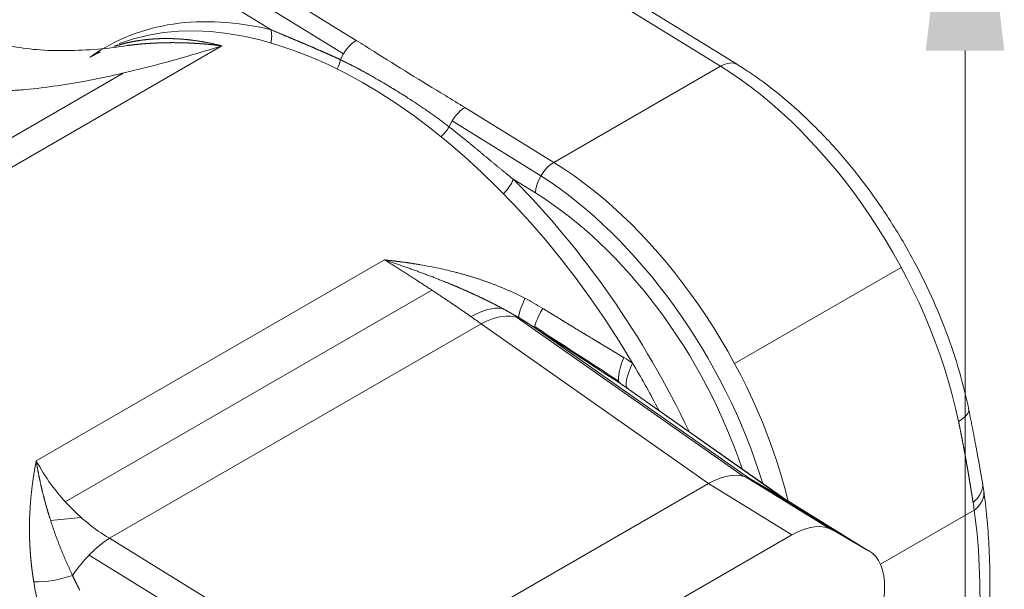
# Model space of a CAD drawing. Header units: millimetres. Extents: x 35469 to 44263, y -24881 to -16268.
# Tile 224 of 231: x 44190 to 44208, y -24523 to -24513. Entities that reach past the tile are written whole.
import ezdxf

# ---------------------------------------------------------------- set-up
doc = ezdxf.new("R2010")
doc.units = ezdxf.units.MM
doc.header["$LTSCALE"] = 0.3175
doc.layers.add('1轮廓实线层', color=7, linetype='Continuous', lineweight=18)
doc.layers.add('7标注层', color=4, linetype='Continuous', lineweight=13)

# ---------------------------------------------------------------- blocks, each defined once
blk = doc.blocks.new('MR20E-1840-Z')
at = {"layer": '1轮廓实线层'}
for p, q in [((15812.31, -10797.418), (15804.611, -10792.664)), ((15812.61, -10797.389), (15804.906, -10792.63)), ((15801.642, -10794.378), (15805.819, -10796.958)), ((15801.411, -10794.616), (15805.589, -10797.197)), ((15804.299, -10796.767), (15801.311, -10794.922)), ((15803.423, -10797.054), (15793.665, -10802.688)), ((15812.31, -10797.418), (15809.34, -10799.133)), ((15801.665, -10797.54), (15794.161, -10801.872)), ((15807.756, -10798.154), (15809.34, -10799.133)), ((15809.11, -10799.371), (15807.526, -10798.392)), ((15809.011, -10799.677), (15808.617, -10799.434)), ((15800.114, -10804.455), (15806.322, -10800.871)), ((15815.531, -10801.005), (15812.561, -10802.72)), ((15807.166, -10801.41), (15800.632, -10805.183)), ((15808.044, -10802.01), (15801.42, -10805.835)), ((15812.096, -10804.857), (15808.044, -10802.01)), ((15808.673, -10801.889), (15812.711, -10804.727)), ((15812.826, -10804.77), (15809.002, -10802.083)), ((15810.525, -10803.074), (15813.447, -10805.128)), ((15813.465, -10805.139), (15810.628, -10803.145)), ((15812.758, -10804.74), (15814.242, -10805.656)), ((15812.836, -10804.776), (15813.465, -10805.138)), ((15814.32, -10805.692), (15812.836, -10804.776)), ((15812.096, -10804.857), (15805.765, -10808.512)), ((15812.097, -10804.857), (15813.581, -10805.773)), ((15813.465, -10805.138), (15814.949, -10806.055)), ((15816.831, -10805.334), (15815.161, -10806.298)), ((15800.918, -10805.465), (15800.37, -10805.516)), ((15814.949, -10806.055), (15814.32, -10805.692)), ((15805.765, -10808.512), (15801.42, -10805.835)), ((15813.581, -10805.773), (15807.247, -10809.43)), ((15805.389, -10808.805), (15801.055, -10806.134)), ((15815.191, -10808.099), (15815.233, -10806.726))]:
    blk.add_line(p, q, dxfattribs=at)
for centre, major_axis, ratio, start_param, end_param in [((15805.965, -10805.69), (-4.875, 8.444), 0.57735, 4.73187, 6.18475), ((15806.23, -10805.537), (-4.882, 8.456), 0.57735, 5.781211, 6.336283), ((15803.981, -10796.951), (-0.105, -0.437), 0.715769, 1.623647, 2.168286), ((15805.808, -10797.319), (-0.236, -0.383), 0.556892, 3.943812, 5.002541), ((15805.264, -10797.286), (-0.146, -0.426), 0.591292, 1.341149, 1.73304), ((15812.295, -10797.899), (0.315, 0.51), 0.556892, 0.000351, 0.802219), ((15812.151, -10802.589), (3.225, -5.586), 0.57735, 1.050284, 2.32136), ((15807.745, -10798.515), (-0.236, -0.383), 0.556892, 3.943812, 5.002541), ((15807.201, -10798.482), (-0.31, -0.326), 0.503186, 1.457014, 1.971077), ((15809.329, -10799.493), (-0.236, -0.383), 0.556892, 3.943812, 5.514608), ((15809.181, -10804.304), (-3.225, 5.586), 0.57735, 4.243033, 5.462952), ((15808.863, -10804.488), (3.225, -5.586), 0.57735, 1.186738, 2.302066), ((15808.299, -10799.618), (0.319, 0.318), 0.342083, 4.822622, 5.621537), ((15806.23, -10805.537), (-4.882, 8.456), 0.57735, 4.571613, 5.144693), ((15808.863, -10804.488), (3, -5.196), 0.57735, 1.229092, 2.32136), ((15809.164, -10801.13), (0.439, 0.786), 0.12345, 2.210068, 3.011185), ((15807.753, -10803.037), (0.859, 1.23), 0.51391, 0.259708, 0.832505), ((15807.97, -10803.189), (0.862, 1.227), 0.555525, 0.155824, 0.834627), ((15809.499, -10801.333), (-0.494, -0.752), 0.107535, 5.344876, 6.242018), ((15811.019, -10802.771), (-9.229, 5.927), 0.045755, 1.37952, 1.543871), ((15811.021, -10802.325), (-0.488, -0.756), 0.272252, 5.271, 6.240649), ((15811.185, -10802.436), (0.526, 0.73), 0.259024, 2.134677, 3.122196), ((15816.143, -10803.644), (0.588, 0.122), 0.406064, 5.396238, 6.282731), ((15812.06, -10806.059), (0.788, 1.276), 0.556892, 0.016821, 0.80271), ((15816.387, -10804.946), (0.591, 0.105), 0.678207, 5.386461, 6.300279), ((15816.407, -10805.072), (0.594, 0.085), 0.69076, 5.404089, 6.295325), ((15813.544, -10806.976), (0.788, 1.276), 0.556892, 0.016821, 0.802219), ((15801.346, -10807.014), (0.787, 1.277), 0.515251, 0.802309, 1.481112), ((15814.173, -10807.338), (0.788, 1.276), 0.556892, 5.514608, 6.300006), ((15796.983, -10811.346), (3.225, -5.586), 0.57735, 0.750563, 2.32136), ((15800.41, -10806.185), (0.882, 0.179), 0.438138, 4.230141, 5.031257), ((15810.254, -10814.55), (4.217, 6.828), 0.556892, 0.000033, 3.141528)]:
    blk.add_ellipse(centre, major_axis=major_axis, ratio=ratio, start_param=start_param, end_param=end_param, dxfattribs=at)
for points, knots in [([(15801.501, -10797.066), (15801.502, -10797.065), (15801.507, -10797.064), (15801.516, -10797.061), (15801.529, -10797.057), (15801.541, -10797.053), (15801.553, -10797.049), (15801.566, -10797.045), (15801.578, -10797.042), (15801.591, -10797.038), (15801.604, -10797.034), (15801.617, -10797.03), (15801.63, -10797.027), (15801.644, -10797.023), (15801.657, -10797.02), (15801.67, -10797.016), (15801.684, -10797.013), (15801.698, -10797.009), (15801.712, -10797.006), (15801.726, -10797.003), (15801.74, -10796.999), (15801.754, -10796.996), (15801.769, -10796.993), (15801.783, -10796.99), (15801.798, -10796.987), (15801.813, -10796.984), (15801.828, -10796.981), (15801.843, -10796.978), (15801.858, -10796.975), (15801.874, -10796.972), (15801.889, -10796.969), (15801.905, -10796.967), (15801.921, -10796.964), (15801.937, -10796.961), (15801.953, -10796.959), (15801.969, -10796.957), (15801.986, -10796.954), (15802.002, -10796.952), (15802.019, -10796.95), (15802.035, -10796.948), (15802.052, -10796.946), (15802.069, -10796.944), (15802.084, -10796.942), (15802.096, -10796.941), (15802.105, -10796.94), (15802.115, -10796.939), (15802.124, -10796.938), (15802.134, -10796.937), (15802.144, -10796.936), (15802.154, -10796.936), (15802.164, -10796.935), (15802.175, -10796.934), (15802.185, -10796.933), (15802.196, -10796.932), (15802.207, -10796.932), (15802.218, -10796.931), (15802.229, -10796.93), (15802.24, -10796.929), (15802.251, -10796.929), (15802.263, -10796.928), (15802.275, -10796.928), (15802.287, -10796.927), (15802.299, -10796.927), (15802.311, -10796.926), (15802.323, -10796.926), (15802.335, -10796.925), (15802.348, -10796.925), (15802.361, -10796.925), (15802.374, -10796.925), (15802.387, -10796.924), (15802.4, -10796.924), (15802.413, -10796.924), (15802.427, -10796.924), (15802.44, -10796.924), (15802.454, -10796.924), (15802.468, -10796.924), (15802.482, -10796.924), (15802.497, -10796.925), (15802.511, -10796.925), (15802.526, -10796.925), (15802.541, -10796.926), (15802.555, -10796.926), (15802.571, -10796.927), (15802.586, -10796.927), (15802.601, -10796.928), (15802.617, -10796.929), (15802.633, -10796.93), (15802.648, -10796.931), (15802.665, -10796.932), (15802.681, -10796.933), (15802.697, -10796.934), (15802.714, -10796.935), (15802.73, -10796.937), (15802.747, -10796.938), (15802.764, -10796.94), (15802.782, -10796.941), (15802.799, -10796.943), (15802.817, -10796.945), (15802.834, -10796.947), (15802.852, -10796.949), (15802.87, -10796.951), (15802.888, -10796.953), (15802.907, -10796.955), (15802.925, -10796.958), (15802.944, -10796.96), (15802.963, -10796.963), (15802.982, -10796.966), (15803.001, -10796.969), (15803.021, -10796.972), (15803.041, -10796.975), (15803.06, -10796.978), (15803.08, -10796.981), (15803.1, -10796.985), (15803.121, -10796.989), (15803.141, -10796.992), (15803.162, -10796.996), (15803.183, -10797), (15803.204, -10797.004), (15803.225, -10797.009), (15803.246, -10797.013), (15803.268, -10797.018), (15803.289, -10797.023), (15803.311, -10797.028), (15803.333, -10797.033), (15803.356, -10797.038), (15803.378, -10797.043), (15803.401, -10797.049), (15803.416, -10797.053), (15803.423, -10797.054)], [0, 0, 0, 0, 0.002115, 0.009458, 0.016852, 0.024295, 0.031789, 0.039332, 0.046926, 0.054569, 0.062263, 0.070006, 0.0778, 0.085643, 0.093537, 0.10148, 0.109474, 0.117517, 0.125611, 0.133755, 0.141948, 0.150192, 0.158486, 0.16683, 0.175223, 0.183667, 0.192161, 0.200705, 0.209299, 0.217943, 0.226637, 0.235381, 0.244175, 0.253019, 0.261913, 0.270858, 0.279852, 0.288896, 0.297991, 0.307135, 0.31633, 0.325574, 0.334869, 0.339836, 0.344872, 0.349975, 0.355146, 0.360386, 0.365693, 0.371069, 0.376512, 0.382024, 0.387604, 0.393251, 0.398967, 0.404751, 0.410603, 0.416522, 0.42251, 0.428566, 0.43469, 0.440882, 0.447142, 0.45347, 0.459866, 0.466331, 0.472863, 0.479463, 0.486131, 0.492868, 0.499672, 0.506544, 0.513485, 0.520493, 0.52757, 0.534715, 0.541927, 0.549208, 0.556557, 0.563973, 0.571458, 0.579011, 0.586632, 0.594321, 0.602078, 0.609903, 0.617796, 0.625757, 0.633786, 0.641884, 0.650049, 0.658282, 0.666583, 0.674953, 0.68339, 0.691896, 0.700469, 0.709111, 0.717821, 0.726598, 0.735444, 0.744358, 0.75334, 0.762389, 0.771507, 0.780693, 0.789947, 0.799269, 0.808659, 0.818118, 0.827644, 0.837238, 0.8469, 0.856631, 0.866429, 0.876295, 0.88623, 0.896232, 0.906303, 0.916441, 0.926648, 0.936923, 0.947266, 0.957676, 0.968155, 0.978702, 0.989317, 1, 1, 1, 1]), ([(15804.299, -10796.767), (15804.305, -10796.77), (15804.316, -10796.774), (15804.333, -10796.782), (15804.35, -10796.789), (15804.366, -10796.796), (15804.383, -10796.803), (15804.4, -10796.81), (15804.417, -10796.817), (15804.433, -10796.824), (15804.45, -10796.831), (15804.466, -10796.838), (15804.483, -10796.845), (15804.499, -10796.852), (15804.516, -10796.859), (15804.532, -10796.866), (15804.548, -10796.873), (15804.564, -10796.88), (15804.581, -10796.886), (15804.597, -10796.893), (15804.613, -10796.9), (15804.629, -10796.907), (15804.645, -10796.913), (15804.661, -10796.92), (15804.677, -10796.927), (15804.692, -10796.933), (15804.708, -10796.94), (15804.724, -10796.947), (15804.739, -10796.953), (15804.755, -10796.96), (15804.771, -10796.966), (15804.786, -10796.973), (15804.801, -10796.979), (15804.817, -10796.986), (15804.832, -10796.992), (15804.847, -10796.998), (15804.862, -10797.005), (15804.877, -10797.011), (15804.893, -10797.018), (15804.908, -10797.024), (15804.922, -10797.03), (15804.937, -10797.037), (15804.952, -10797.043), (15804.967, -10797.049), (15804.981, -10797.055), (15804.996, -10797.062), (15805.011, -10797.068), (15805.025, -10797.074), (15805.039, -10797.08), (15805.054, -10797.086), (15805.068, -10797.092), (15805.082, -10797.099), (15805.096, -10797.105), (15805.111, -10797.111), (15805.125, -10797.117), (15805.139, -10797.123), (15805.152, -10797.129), (15805.166, -10797.135), (15805.18, -10797.141), (15805.194, -10797.147), (15805.207, -10797.153), (15805.221, -10797.159), (15805.234, -10797.165), (15805.248, -10797.171), (15805.261, -10797.177), (15805.274, -10797.182), (15805.287, -10797.188), (15805.301, -10797.194), (15805.314, -10797.2), (15805.327, -10797.206), (15805.34, -10797.212), (15805.352, -10797.217), (15805.365, -10797.223), (15805.378, -10797.229), (15805.39, -10797.235), (15805.403, -10797.24), (15805.415, -10797.246), (15805.428, -10797.252), (15805.44, -10797.258), (15805.452, -10797.263), (15805.465, -10797.269), (15805.477, -10797.274), (15805.489, -10797.28), (15805.501, -10797.286), (15805.513, -10797.291), (15805.524, -10797.297), (15805.532, -10797.301), (15805.536, -10797.302)], [0, 0, 0, 0, 0.014195, 0.028333, 0.042412, 0.056433, 0.070396, 0.084302, 0.098149, 0.111938, 0.125669, 0.139342, 0.152958, 0.166515, 0.180014, 0.193456, 0.206839, 0.220164, 0.233432, 0.246641, 0.259793, 0.272886, 0.285922, 0.2989, 0.311819, 0.324681, 0.337485, 0.350231, 0.362919, 0.37555, 0.388122, 0.400637, 0.413093, 0.425492, 0.437833, 0.450116, 0.462341, 0.474508, 0.486617, 0.498669, 0.510663, 0.522599, 0.534477, 0.546297, 0.55806, 0.569764, 0.581411, 0.593, 0.604532, 0.616005, 0.627421, 0.638779, 0.65008, 0.661322, 0.672507, 0.683634, 0.694704, 0.705715, 0.716669, 0.727566, 0.738405, 0.749186, 0.759909, 0.770575, 0.781183, 0.791733, 0.802226, 0.812661, 0.823039, 0.833359, 0.843621, 0.853826, 0.863974, 0.874064, 0.884096, 0.894071, 0.903988, 0.913848, 0.92365, 0.933395, 0.943082, 0.952712, 0.962284, 0.971799, 0.981257, 0.990657, 1, 1, 1, 1]), ([(15798.821, -10797.847), (15798.994, -10797.861), (15799.173, -10797.866), (15799.449, -10797.862), (15799.543, -10797.859), (15799.729, -10797.849), (15799.823, -10797.842), (15800.106, -10797.817), (15800.297, -10797.794), (15800.68, -10797.738), (15800.873, -10797.705), (15801.262, -10797.63), (15801.457, -10797.588), (15801.849, -10797.497), (15802.045, -10797.448), (15802.44, -10797.344), (15802.637, -10797.29), (15803.03, -10797.175), (15803.227, -10797.116), (15803.423, -10797.054)], [0, 0, 0, 0, 0.125, 0.125, 0.1875, 0.1875, 0.25, 0.25, 0.375, 0.375, 0.5, 0.5, 0.625, 0.625, 0.75, 0.75, 0.875, 0.875, 1, 1, 1, 1]), ([(15801.742, -10797.047), (15801.394, -10797.107), (15800.866, -10797.147), (15800.14, -10797.135), (15799.805, -10797.085), (15799.647, -10797.054)], [0, 0, 0, 0, 0.532814, 0.779829, 1, 1, 1, 1]), ([(15803.423, -10797.054), (15803.418, -10797.054), (15803.408, -10797.052), (15803.392, -10797.05), (15803.376, -10797.049), (15803.361, -10797.047), (15803.345, -10797.045), (15803.329, -10797.043), (15803.314, -10797.041), (15803.298, -10797.04), (15803.283, -10797.038), (15803.267, -10797.036), (15803.251, -10797.035), (15803.236, -10797.033), (15803.221, -10797.031), (15803.205, -10797.03), (15803.19, -10797.028), (15803.174, -10797.027), (15803.159, -10797.026), (15803.144, -10797.024), (15803.128, -10797.023), (15803.113, -10797.022), (15803.098, -10797.02), (15803.083, -10797.019), (15803.067, -10797.018), (15803.052, -10797.017), (15803.037, -10797.016), (15803.022, -10797.014), (15803.007, -10797.013), (15802.992, -10797.012), (15802.977, -10797.011), (15802.962, -10797.01), (15802.947, -10797.01), (15802.932, -10797.009), (15802.917, -10797.008), (15802.902, -10797.007), (15802.887, -10797.006), (15802.872, -10797.005), (15802.857, -10797.005), (15802.843, -10797.004), (15802.828, -10797.003), (15802.813, -10797.003), (15802.798, -10797.002), (15802.784, -10797.002), (15802.769, -10797.001), (15802.755, -10797.001), (15802.74, -10797), (15802.725, -10797), (15802.711, -10796.999), (15802.696, -10796.999), (15802.682, -10796.999), (15802.668, -10796.999), (15802.653, -10796.998), (15802.639, -10796.998), (15802.625, -10796.998), (15802.61, -10796.998), (15802.596, -10796.998), (15802.582, -10796.998), (15802.568, -10796.997), (15802.553, -10796.997), (15802.539, -10796.997), (15802.525, -10796.997), (15802.511, -10796.998), (15802.497, -10796.998), (15802.483, -10796.998), (15802.469, -10796.998), (15802.455, -10796.998), (15802.441, -10796.998), (15802.427, -10796.999), (15802.414, -10796.999), (15802.4, -10796.999), (15802.386, -10796.999), (15802.372, -10797), (15802.359, -10797), (15802.345, -10797.001), (15802.331, -10797.001), (15802.318, -10797.001), (15802.304, -10797.002), (15802.291, -10797.002), (15802.277, -10797.003), (15802.264, -10797.004), (15802.25, -10797.004), (15802.237, -10797.005), (15802.224, -10797.005), (15802.21, -10797.006), (15802.197, -10797.007), (15802.184, -10797.008), (15802.171, -10797.008), (15802.158, -10797.009), (15802.144, -10797.01), (15802.131, -10797.011), (15802.118, -10797.012), (15802.105, -10797.012), (15802.092, -10797.013), (15802.079, -10797.014), (15802.066, -10797.015), (15802.054, -10797.016), (15802.041, -10797.017), (15802.028, -10797.018), (15802.015, -10797.019), (15802.003, -10797.02), (15801.99, -10797.021), (15801.977, -10797.022), (15801.965, -10797.023), (15801.952, -10797.025), (15801.94, -10797.026), (15801.927, -10797.027), (15801.915, -10797.028), (15801.902, -10797.029), (15801.89, -10797.031), (15801.878, -10797.032), (15801.865, -10797.033), (15801.853, -10797.035), (15801.841, -10797.036), (15801.829, -10797.037), (15801.817, -10797.039), (15801.804, -10797.04), (15801.792, -10797.041), (15801.78, -10797.043), (15801.768, -10797.044), (15801.75, -10797.046), (15801.735, -10797.048), (15801.724, -10797.05)], [0, 0, 0, 0, 0.008913, 0.017819, 0.026718, 0.03561, 0.044494, 0.053371, 0.06224, 0.071101, 0.079955, 0.0888, 0.097637, 0.106465, 0.115286, 0.124097, 0.1329, 0.141694, 0.15048, 0.159256, 0.168023, 0.17678, 0.185529, 0.194268, 0.202997, 0.211716, 0.220426, 0.229125, 0.237814, 0.246494, 0.255162, 0.263821, 0.272468, 0.281105, 0.289732, 0.298347, 0.306951, 0.315544, 0.324126, 0.332697, 0.341255, 0.349803, 0.358338, 0.366862, 0.375374, 0.383874, 0.392362, 0.400837, 0.409301, 0.417751, 0.42619, 0.434616, 0.443029, 0.451429, 0.459816, 0.468191, 0.476552, 0.484901, 0.493236, 0.501557, 0.509866, 0.51816, 0.526441, 0.534709, 0.542962, 0.551202, 0.559427, 0.567639, 0.575836, 0.58402, 0.592188, 0.600343, 0.608483, 0.616608, 0.624718, 0.632814, 0.640895, 0.648961, 0.657011, 0.665047, 0.673067, 0.681072, 0.689061, 0.697034, 0.70499, 0.71293, 0.720854, 0.728761, 0.736652, 0.744526, 0.752383, 0.760223, 0.768047, 0.775854, 0.783643, 0.791415, 0.799171, 0.806908, 0.814629, 0.822332, 0.830017, 0.837685, 0.845335, 0.852968, 0.860582, 0.868179, 0.875757, 0.883318, 0.89086, 0.898384, 0.90589, 0.913377, 0.920846, 0.928296, 0.935728, 0.943141, 0.950535, 0.95791, 0.965267, 0.972604, 0.979922, 1, 1, 1, 1]), ([(15805.819, -10796.958), (15805.925, -10797.024), (15806.03, -10797.09), (15806.554, -10797.421), (15806.977, -10797.683), (15807.523, -10798.012), (15807.64, -10798.083), (15807.756, -10798.154)], [0, 0, 0, 0, 0.164218, 0.164218, 0.821156, 0.821156, 1, 1, 1, 1]), ([(15801.072, -10797.256), (15801.074, -10797.255), (15801.077, -10797.253), (15801.083, -10797.25), (15801.09, -10797.246), (15801.097, -10797.242), (15801.104, -10797.238), (15801.111, -10797.234), (15801.119, -10797.23), (15801.126, -10797.226), (15801.134, -10797.222), (15801.142, -10797.218), (15801.149, -10797.214), (15801.157, -10797.21), (15801.165, -10797.205), (15801.174, -10797.201), (15801.182, -10797.197), (15801.19, -10797.193), (15801.199, -10797.189), (15801.207, -10797.185), (15801.216, -10797.18), (15801.225, -10797.176), (15801.233, -10797.172), (15801.242, -10797.168), (15801.248, -10797.165), (15801.251, -10797.164), (15801.251, -10797.164)], [0, 0, 0, 0, 0.021476, 0.061777, 0.102476, 0.143573, 0.185067, 0.226958, 0.269247, 0.311934, 0.355018, 0.398501, 0.442381, 0.486659, 0.531335, 0.576408, 0.62188, 0.66775, 0.714018, 0.760684, 0.807749, 0.855212, 0.903072, 0.951332, 0.999989, 1, 1, 1, 1]), ([(15805.536, -10797.302), (15805.541, -10797.305), (15805.551, -10797.31), (15805.566, -10797.317), (15805.581, -10797.324), (15805.596, -10797.331), (15805.612, -10797.339), (15805.627, -10797.347), (15805.643, -10797.355), (15805.659, -10797.362), (15805.675, -10797.371), (15805.692, -10797.379), (15805.708, -10797.387), (15805.725, -10797.396), (15805.742, -10797.404), (15805.759, -10797.413), (15805.776, -10797.422), (15805.794, -10797.431), (15805.811, -10797.44), (15805.829, -10797.449), (15805.847, -10797.459), (15805.865, -10797.468), (15805.883, -10797.478), (15805.901, -10797.488), (15805.92, -10797.498), (15805.939, -10797.508), (15805.958, -10797.518), (15805.977, -10797.529), (15805.996, -10797.539), (15806.016, -10797.55), (15806.075, -10797.583), (15806.171, -10797.638), (15806.299, -10797.712), (15806.415, -10797.782), (15806.523, -10797.848), (15806.63, -10797.914), (15806.744, -10797.987), (15806.87, -10798.069), (15806.971, -10798.137), (15807.043, -10798.186), (15807.082, -10798.213), (15807.12, -10798.239), (15807.156, -10798.265), (15807.192, -10798.29), (15807.227, -10798.315), (15807.261, -10798.34), (15807.294, -10798.364), (15807.326, -10798.387), (15807.357, -10798.411), (15807.387, -10798.433), (15807.417, -10798.455), (15807.445, -10798.477), (15807.463, -10798.491), (15807.473, -10798.498)], [0, 0, 0, 0, 0.007307, 0.014707, 0.0222, 0.029788, 0.037469, 0.045244, 0.053113, 0.061077, 0.069135, 0.077287, 0.085534, 0.093875, 0.102311, 0.110841, 0.119467, 0.128188, 0.137003, 0.145914, 0.154919, 0.16402, 0.173216, 0.182508, 0.191894, 0.201376, 0.210953, 0.220626, 0.230394, 0.240257, 0.250215, 0.321537, 0.387032, 0.446608, 0.500199, 0.553105, 0.612416, 0.678065, 0.749955, 0.770776, 0.791139, 0.811046, 0.830496, 0.849489, 0.868026, 0.886108, 0.903734, 0.920907, 0.937627, 0.953895, 0.969713, 0.98508, 1, 1, 1, 1]), ([(15816.731, -10803.522), (15816.704, -10803.395), (15816.619, -10803.027), (15816.435, -10802.412), (15816.153, -10801.686), (15815.812, -10800.974), (15815.418, -10800.286), (15814.976, -10799.632), (15814.492, -10799.021), (15813.973, -10798.462), (15813.425, -10797.963), (15812.966, -10797.617), (15812.692, -10797.439), (15812.61, -10797.389)], [0, 0, 0, 0, 0.053371, 0.153891, 0.25424, 0.354455, 0.454614, 0.554804, 0.655087, 0.755555, 0.856296, 0.95739, 1, 1, 1, 1]), ([(15807.473, -10798.498), (15807.477, -10798.502), (15807.486, -10798.509), (15807.5, -10798.52), (15807.514, -10798.531), (15807.528, -10798.542), (15807.542, -10798.553), (15807.556, -10798.564), (15807.571, -10798.575), (15807.585, -10798.587), (15807.6, -10798.598), (15807.614, -10798.61), (15807.629, -10798.622), (15807.644, -10798.634), (15807.659, -10798.646), (15807.674, -10798.658), (15807.689, -10798.67), (15807.704, -10798.682), (15807.719, -10798.695), (15807.735, -10798.707), (15807.75, -10798.72), (15807.766, -10798.733), (15807.782, -10798.745), (15807.798, -10798.758), (15807.814, -10798.772), (15807.83, -10798.785), (15807.846, -10798.798), (15807.862, -10798.812), (15807.879, -10798.825), (15807.895, -10798.839), (15807.912, -10798.852), (15807.929, -10798.866), (15807.946, -10798.88), (15807.963, -10798.894), (15807.98, -10798.909), (15807.997, -10798.923), (15808.015, -10798.937), (15808.032, -10798.952), (15808.05, -10798.966), (15808.068, -10798.981), (15808.085, -10798.996), (15808.103, -10799.011), (15808.121, -10799.026), (15808.14, -10799.041), (15808.158, -10799.056), (15808.177, -10799.072), (15808.195, -10799.087), (15808.214, -10799.103), (15808.233, -10799.118), (15808.252, -10799.134), (15808.271, -10799.15), (15808.29, -10799.166), (15808.31, -10799.182), (15808.329, -10799.198), (15808.349, -10799.215), (15808.369, -10799.231), (15808.389, -10799.247), (15808.409, -10799.264), (15808.429, -10799.28), (15808.449, -10799.297), (15808.47, -10799.314), (15808.49, -10799.331), (15808.511, -10799.348), (15808.532, -10799.365), (15808.553, -10799.382), (15808.574, -10799.4), (15808.596, -10799.417), (15808.61, -10799.428), (15808.617, -10799.434)], [0, 0, 0, 0, 0.012043, 0.024181, 0.036415, 0.048744, 0.061168, 0.073687, 0.086301, 0.099011, 0.111817, 0.124717, 0.137713, 0.150805, 0.163992, 0.177275, 0.190653, 0.204126, 0.217696, 0.23136, 0.245121, 0.258977, 0.272928, 0.286975, 0.301118, 0.315357, 0.329691, 0.344122, 0.358647, 0.373269, 0.387986, 0.4028, 0.417709, 0.432714, 0.447814, 0.463011, 0.478303, 0.493692, 0.509176, 0.524756, 0.540433, 0.556205, 0.572073, 0.588037, 0.604097, 0.620253, 0.636505, 0.652853, 0.669297, 0.685838, 0.702474, 0.719206, 0.736035, 0.752959, 0.76998, 0.787097, 0.80431, 0.821619, 0.839024, 0.856526, 0.874123, 0.891817, 0.909607, 0.927493, 0.945475, 0.963554, 0.981729, 1, 1, 1, 1]), ([(15808.421, -10801.735), (15808.416, -10801.732), (15808.407, -10801.727), (15808.393, -10801.72), (15808.378, -10801.712), (15808.364, -10801.704), (15808.349, -10801.697), (15808.335, -10801.689), (15808.32, -10801.682), (15808.306, -10801.674), (15808.291, -10801.667), (15808.276, -10801.659), (15808.261, -10801.652), (15808.247, -10801.644), (15808.232, -10801.637), (15808.217, -10801.629), (15808.202, -10801.622), (15808.187, -10801.614), (15808.172, -10801.607), (15808.157, -10801.599), (15808.142, -10801.592), (15808.127, -10801.585), (15808.112, -10801.577), (15808.097, -10801.57), (15808.082, -10801.562), (15808.067, -10801.555), (15808.051, -10801.548), (15808.036, -10801.541), (15808.021, -10801.533), (15808.005, -10801.526), (15807.99, -10801.519), (15807.974, -10801.511), (15807.959, -10801.504), (15807.943, -10801.497), (15807.928, -10801.49), (15807.912, -10801.483), (15807.896, -10801.475), (15807.881, -10801.468), (15807.865, -10801.461), (15807.849, -10801.454), (15807.833, -10801.447), (15807.818, -10801.44), (15807.802, -10801.433), (15807.786, -10801.426), (15807.77, -10801.418), (15807.754, -10801.411), (15807.738, -10801.404), (15807.722, -10801.397), (15807.705, -10801.39), (15807.689, -10801.383), (15807.673, -10801.376), (15807.657, -10801.369), (15807.64, -10801.362), (15807.624, -10801.355), (15807.608, -10801.348), (15807.591, -10801.341), (15807.575, -10801.334), (15807.558, -10801.327), (15807.542, -10801.321), (15807.525, -10801.314), (15807.509, -10801.307), (15807.492, -10801.3), (15807.475, -10801.293), (15807.458, -10801.286), (15807.442, -10801.279), (15807.425, -10801.272), (15807.408, -10801.266), (15807.385, -10801.256), (15807.356, -10801.245), (15807.321, -10801.231), (15807.286, -10801.217), (15807.251, -10801.203), (15807.215, -10801.189), (15807.18, -10801.175), (15807.144, -10801.162), (15807.108, -10801.148), (15807.072, -10801.134), (15807.036, -10801.121), (15807, -10801.107), (15806.963, -10801.094), (15806.927, -10801.081), (15806.89, -10801.067), (15806.853, -10801.054), (15806.816, -10801.04), (15806.779, -10801.027), (15806.742, -10801.014), (15806.704, -10801.001), (15806.667, -10800.988), (15806.629, -10800.975), (15806.591, -10800.961), (15806.553, -10800.948), (15806.515, -10800.935), (15806.477, -10800.922), (15806.438, -10800.909), (15806.399, -10800.897), (15806.361, -10800.884), (15806.335, -10800.875), (15806.322, -10800.871)], [0, 0, 0, 0, 0.00716, 0.014333, 0.021517, 0.028714, 0.035923, 0.043144, 0.050377, 0.057623, 0.06488, 0.07215, 0.079432, 0.086726, 0.094033, 0.101351, 0.108682, 0.116025, 0.12338, 0.130748, 0.138128, 0.14552, 0.152925, 0.160342, 0.167772, 0.175214, 0.182668, 0.190136, 0.197615, 0.205108, 0.212613, 0.220131, 0.227661, 0.235205, 0.242761, 0.250331, 0.257913, 0.265508, 0.273117, 0.280738, 0.288373, 0.296021, 0.303682, 0.311356, 0.319044, 0.326746, 0.334461, 0.342189, 0.349931, 0.357687, 0.365456, 0.37324, 0.381037, 0.388848, 0.396673, 0.404512, 0.412365, 0.420232, 0.428114, 0.43601, 0.44392, 0.451844, 0.459783, 0.467737, 0.475705, 0.483687, 0.491685, 0.499697, 0.516214, 0.532778, 0.54939, 0.566049, 0.582758, 0.599515, 0.616322, 0.63318, 0.650088, 0.667047, 0.684059, 0.701123, 0.71824, 0.735411, 0.752636, 0.769917, 0.787254, 0.804647, 0.822098, 0.839607, 0.857176, 0.874805, 0.892495, 0.910248, 0.928065, 0.945948, 0.963896, 0.981913, 1, 1, 1, 1]), ([(15806.322, -10800.871), (15806.328, -10800.871), (15806.341, -10800.873), (15806.36, -10800.875), (15806.379, -10800.877), (15806.398, -10800.879), (15806.417, -10800.881), (15806.436, -10800.883), (15806.455, -10800.885), (15806.474, -10800.888), (15806.493, -10800.89), (15806.512, -10800.892), (15806.53, -10800.894), (15806.549, -10800.897), (15806.568, -10800.899), (15806.586, -10800.901), (15806.605, -10800.904), (15806.623, -10800.906), (15806.642, -10800.909), (15806.66, -10800.911), (15806.678, -10800.914), (15806.697, -10800.916), (15806.715, -10800.919), (15806.733, -10800.921), (15806.751, -10800.924), (15806.769, -10800.927), (15806.787, -10800.929), (15806.805, -10800.932), (15806.823, -10800.935), (15806.841, -10800.938), (15806.859, -10800.941), (15806.876, -10800.943), (15806.894, -10800.946), (15806.912, -10800.949), (15806.929, -10800.952), (15806.947, -10800.955), (15807.013, -10800.966), (15807.128, -10800.987), (15807.289, -10801.02), (15807.446, -10801.056), (15807.56, -10801.084), (15807.63, -10801.102), (15807.659, -10801.11), (15807.688, -10801.118), (15807.717, -10801.126), (15807.746, -10801.134), (15807.774, -10801.142), (15807.803, -10801.15), (15807.831, -10801.159), (15807.859, -10801.167), (15807.887, -10801.176), (15807.915, -10801.185), (15807.943, -10801.193), (15807.971, -10801.202), (15807.999, -10801.211), (15808.026, -10801.22), (15808.054, -10801.23), (15808.081, -10801.239), (15808.108, -10801.248), (15808.135, -10801.258), (15808.162, -10801.268), (15808.189, -10801.277), (15808.216, -10801.287), (15808.243, -10801.297), (15808.269, -10801.307), (15808.296, -10801.317), (15808.322, -10801.328), (15808.348, -10801.338), (15808.374, -10801.349), (15808.4, -10801.359), (15808.426, -10801.37), (15808.452, -10801.381), (15808.478, -10801.392), (15808.503, -10801.403), (15808.529, -10801.414), (15808.554, -10801.425), (15808.579, -10801.436), (15808.604, -10801.448), (15808.629, -10801.459), (15808.654, -10801.471), (15808.679, -10801.483), (15808.703, -10801.495), (15808.728, -10801.507), (15808.752, -10801.519), (15808.777, -10801.531), (15808.801, -10801.543), (15808.817, -10801.551), (15808.825, -10801.556)], [0, 0, 0, 0, 0.007478, 0.014936, 0.022375, 0.029795, 0.037195, 0.044576, 0.051938, 0.059281, 0.066605, 0.073909, 0.081194, 0.08846, 0.095708, 0.102936, 0.110144, 0.117334, 0.124505, 0.131657, 0.13879, 0.145904, 0.152999, 0.160075, 0.167133, 0.174171, 0.181191, 0.188192, 0.195174, 0.202137, 0.209081, 0.216007, 0.222914, 0.229803, 0.236673, 0.243524, 0.250357, 0.31461, 0.37772, 0.43971, 0.500606, 0.512139, 0.52364, 0.535107, 0.546541, 0.557943, 0.569312, 0.580649, 0.591955, 0.603228, 0.61447, 0.62568, 0.63686, 0.648008, 0.659126, 0.670213, 0.68127, 0.692296, 0.703293, 0.71426, 0.725198, 0.736106, 0.746985, 0.757836, 0.768658, 0.779452, 0.790217, 0.800955, 0.811665, 0.822348, 0.833003, 0.843632, 0.854234, 0.864809, 0.875359, 0.885882, 0.89638, 0.906852, 0.917299, 0.927721, 0.938119, 0.948492, 0.958841, 0.969166, 0.979467, 0.989745, 1, 1, 1, 1]), ([(15808.717, -10801.902), (15808.712, -10801.9), (15808.703, -10801.894), (15808.689, -10801.886), (15808.676, -10801.878), (15808.662, -10801.87), (15808.648, -10801.862), (15808.634, -10801.854), (15808.62, -10801.846), (15808.606, -10801.838), (15808.592, -10801.83), (15808.578, -10801.822), (15808.564, -10801.814), (15808.55, -10801.806), (15808.536, -10801.798), (15808.522, -10801.79), (15808.507, -10801.782), (15808.493, -10801.774), (15808.479, -10801.766), (15808.464, -10801.758), (15808.45, -10801.751), (15808.436, -10801.743), (15808.426, -10801.738), (15808.421, -10801.735)], [0, 0, 0, 0, 0.046853, 0.093783, 0.140791, 0.187876, 0.235039, 0.282278, 0.329593, 0.376986, 0.424454, 0.471999, 0.519621, 0.567318, 0.615091, 0.66294, 0.710865, 0.758866, 0.806942, 0.855093, 0.90332, 0.951622, 1, 1, 1, 1]), ([(15809.141, -10801.735), (15809.147, -10801.739), (15809.158, -10801.745), (15809.174, -10801.755), (15809.191, -10801.766), (15809.207, -10801.776), (15809.224, -10801.786), (15809.24, -10801.796), (15809.257, -10801.806), (15809.273, -10801.816), (15809.29, -10801.826), (15809.307, -10801.837), (15809.323, -10801.847), (15809.34, -10801.857), (15809.356, -10801.867), (15809.373, -10801.877), (15809.39, -10801.888), (15809.406, -10801.898), (15809.423, -10801.908), (15809.44, -10801.918), (15809.456, -10801.928), (15809.473, -10801.939), (15809.49, -10801.949), (15809.506, -10801.959), (15809.523, -10801.969), (15809.54, -10801.98), (15809.557, -10801.99), (15809.574, -10802), (15809.59, -10802.01), (15809.607, -10802.021), (15809.624, -10802.031), (15809.641, -10802.041), (15809.658, -10802.051), (15809.675, -10802.062), (15809.692, -10802.072), (15809.708, -10802.082), (15809.725, -10802.093), (15809.742, -10802.103), (15809.759, -10802.113), (15809.776, -10802.124), (15809.793, -10802.134), (15809.81, -10802.144), (15809.827, -10802.155), (15809.844, -10802.165), (15809.861, -10802.175), (15809.878, -10802.186), (15809.895, -10802.196), (15809.912, -10802.206), (15809.93, -10802.217), (15809.947, -10802.227), (15809.964, -10802.237), (15809.981, -10802.248), (15809.998, -10802.258), (15810.015, -10802.268), (15810.032, -10802.279), (15810.049, -10802.289), (15810.067, -10802.299), (15810.084, -10802.31), (15810.101, -10802.32), (15810.118, -10802.331), (15810.136, -10802.341), (15810.153, -10802.351), (15810.17, -10802.362), (15810.187, -10802.372), (15810.205, -10802.383), (15810.222, -10802.393), (15810.239, -10802.403), (15810.257, -10802.414), (15810.274, -10802.424), (15810.291, -10802.435), (15810.309, -10802.445), (15810.326, -10802.456), (15810.343, -10802.466), (15810.361, -10802.476), (15810.378, -10802.487), (15810.396, -10802.497), (15810.413, -10802.508), (15810.43, -10802.518), (15810.448, -10802.529), (15810.465, -10802.539), (15810.483, -10802.55), (15810.5, -10802.56), (15810.518, -10802.571), (15810.535, -10802.581), (15810.553, -10802.592), (15810.57, -10802.602), (15810.582, -10802.609), (15810.588, -10802.613)], [0, 0, 0, 0, 0.011228, 0.022469, 0.033722, 0.044987, 0.056264, 0.067554, 0.078856, 0.09017, 0.101497, 0.112836, 0.124188, 0.135552, 0.146929, 0.158318, 0.169719, 0.181133, 0.19256, 0.203999, 0.215451, 0.226915, 0.238392, 0.249882, 0.261384, 0.272899, 0.284426, 0.295967, 0.30752, 0.319086, 0.330664, 0.342256, 0.35386, 0.365477, 0.377107, 0.388749, 0.400405, 0.412073, 0.423755, 0.435449, 0.447156, 0.458877, 0.47061, 0.482356, 0.494116, 0.505888, 0.517673, 0.529472, 0.541284, 0.553108, 0.564946, 0.576797, 0.588661, 0.600539, 0.612429, 0.624333, 0.63625, 0.64818, 0.660124, 0.672081, 0.684051, 0.696034, 0.708031, 0.720041, 0.732065, 0.744102, 0.756152, 0.768216, 0.780293, 0.792384, 0.804488, 0.816606, 0.828737, 0.840881, 0.85304, 0.865211, 0.877397, 0.889596, 0.901808, 0.914034, 0.926274, 0.938527, 0.950795, 0.963075, 0.97537, 0.987678, 1, 1, 1, 1]), ([(15809.002, -10802.083), (15808.997, -10802.08), (15808.988, -10802.074), (15808.975, -10802.065), (15808.962, -10802.056), (15808.948, -10802.047), (15808.935, -10802.039), (15808.922, -10802.03), (15808.909, -10802.022), (15808.897, -10802.014), (15808.884, -10802.006), (15808.871, -10801.997), (15808.859, -10801.99), (15808.846, -10801.982), (15808.834, -10801.974), (15808.822, -10801.966), (15808.81, -10801.959), (15808.798, -10801.951), (15808.786, -10801.944), (15808.774, -10801.937), (15808.762, -10801.93), (15808.751, -10801.923), (15808.739, -10801.916), (15808.728, -10801.909), (15808.72, -10801.904), (15808.717, -10801.902)], [0, 0, 0, 0, 0.048167, 0.095907, 0.143222, 0.190109, 0.236571, 0.282606, 0.328215, 0.373397, 0.418153, 0.462484, 0.506387, 0.549865, 0.592916, 0.635542, 0.677741, 0.719514, 0.760862, 0.801783, 0.842278, 0.882347, 0.921991, 0.961208, 1, 1, 1, 1]), ([(15810.744, -10802.711), (15810.818, -10802.837), (15810.891, -10802.963), (15811.036, -10803.223), (15811.108, -10803.357), (15811.191, -10803.515), (15811.2, -10803.534), (15811.21, -10803.552)], [0, 0, 0, 0, 0.469387, 0.469387, 0.938774, 0.938774, 1, 1, 1, 1]), ([(15816.812, -10805.194), (15816.811, -10805.191), (15816.81, -10805.184), (15816.808, -10805.174), (15816.807, -10805.163), (15816.805, -10805.153), (15816.803, -10805.143), (15816.802, -10805.132), (15816.8, -10805.122), (15816.798, -10805.111), (15816.797, -10805.101), (15816.795, -10805.09), (15816.793, -10805.08), (15816.792, -10805.069), (15816.79, -10805.058), (15816.788, -10805.048), (15816.786, -10805.037), (15816.785, -10805.026), (15816.783, -10805.015), (15816.781, -10805.005), (15816.779, -10804.994), (15816.778, -10804.983), (15816.776, -10804.972), (15816.774, -10804.961), (15816.772, -10804.95), (15816.771, -10804.939), (15816.769, -10804.928), (15816.767, -10804.917), (15816.765, -10804.906), (15816.763, -10804.895), (15816.761, -10804.884), (15816.76, -10804.872), (15816.758, -10804.861), (15816.756, -10804.85), (15816.754, -10804.839), (15816.752, -10804.827), (15816.75, -10804.816), (15816.748, -10804.805), (15816.746, -10804.793), (15816.744, -10804.782), (15816.743, -10804.77), (15816.741, -10804.759), (15816.739, -10804.747), (15816.737, -10804.736), (15816.735, -10804.724), (15816.733, -10804.712), (15816.731, -10804.701), (15816.729, -10804.689), (15816.727, -10804.677), (15816.725, -10804.666), (15816.723, -10804.654), (15816.721, -10804.642), (15816.719, -10804.63), (15816.717, -10804.618), (15816.715, -10804.606), (15816.712, -10804.594), (15816.71, -10804.582), (15816.708, -10804.57), (15816.706, -10804.558), (15816.704, -10804.546), (15816.702, -10804.534), (15816.7, -10804.522), (15816.698, -10804.51), (15816.695, -10804.498), (15816.693, -10804.485), (15816.691, -10804.473), (15816.689, -10804.461), (15816.687, -10804.449), (15816.685, -10804.436), (15816.682, -10804.424), (15816.68, -10804.411), (15816.678, -10804.399), (15816.676, -10804.386), (15816.673, -10804.374), (15816.671, -10804.361), (15816.669, -10804.349), (15816.666, -10804.336), (15816.664, -10804.324), (15816.662, -10804.311), (15816.659, -10804.298), (15816.657, -10804.285), (15816.655, -10804.273), (15816.652, -10804.26), (15816.65, -10804.247), (15816.648, -10804.234), (15816.645, -10804.221), (15816.643, -10804.209), (15816.64, -10804.196), (15816.638, -10804.183), (15816.635, -10804.17), (15816.633, -10804.157), (15816.63, -10804.144), (15816.628, -10804.13), (15816.625, -10804.117), (15816.623, -10804.104), (15816.62, -10804.091), (15816.618, -10804.078), (15816.615, -10804.065), (15816.613, -10804.051), (15816.61, -10804.038), (15816.607, -10804.025), (15816.605, -10804.011), (15816.602, -10803.998), (15816.6, -10803.985), (15816.597, -10803.971), (15816.594, -10803.958), (15816.592, -10803.944), (15816.589, -10803.931), (15816.586, -10803.917), (15816.584, -10803.903), (15816.581, -10803.89), (15816.578, -10803.876), (15816.575, -10803.863), (15816.572, -10803.849), (15816.57, -10803.835), (15816.567, -10803.821), (15816.564, -10803.808), (15816.561, -10803.794), (15816.558, -10803.78), (15816.556, -10803.766), (15816.554, -10803.757), (15816.553, -10803.752)], [0, 0, 0, 0, 0.007975, 0.015957, 0.023946, 0.031941, 0.039942, 0.04795, 0.055965, 0.063986, 0.072015, 0.080049, 0.088091, 0.096139, 0.104194, 0.112256, 0.120324, 0.1284, 0.136482, 0.144571, 0.152667, 0.160769, 0.168879, 0.176995, 0.185119, 0.193249, 0.201387, 0.209531, 0.217682, 0.225841, 0.234006, 0.242179, 0.250359, 0.258545, 0.266739, 0.27494, 0.283149, 0.291364, 0.299586, 0.307816, 0.316053, 0.324298, 0.332549, 0.340808, 0.349074, 0.357348, 0.365628, 0.373917, 0.382212, 0.390515, 0.398826, 0.407143, 0.415469, 0.423802, 0.432142, 0.440489, 0.448845, 0.457208, 0.465578, 0.473956, 0.482341, 0.490735, 0.499135, 0.507544, 0.51596, 0.524384, 0.532815, 0.541254, 0.549701, 0.558156, 0.566618, 0.575089, 0.583567, 0.592052, 0.600546, 0.609048, 0.617557, 0.626074, 0.634599, 0.643132, 0.651673, 0.660222, 0.668779, 0.677344, 0.685917, 0.694498, 0.703087, 0.711684, 0.720289, 0.728902, 0.737523, 0.746152, 0.75479, 0.763435, 0.772089, 0.780751, 0.789421, 0.798099, 0.806786, 0.815481, 0.824184, 0.832895, 0.841615, 0.850342, 0.859079, 0.867823, 0.876576, 0.885337, 0.894107, 0.902885, 0.911671, 0.920466, 0.929269, 0.938081, 0.946901, 0.955729, 0.964566, 0.973412, 0.982266, 0.991129, 1, 1, 1, 1]), ([(15800.07, -10806.61), (15800.07, -10806.606), (15800.068, -10806.598), (15800.067, -10806.587), (15800.065, -10806.575), (15800.063, -10806.564), (15800.061, -10806.552), (15800.059, -10806.541), (15800.058, -10806.529), (15800.056, -10806.518), (15800.054, -10806.506), (15800.053, -10806.495), (15800.051, -10806.483), (15800.049, -10806.471), (15800.048, -10806.46), (15800.046, -10806.448), (15800.045, -10806.437), (15800.043, -10806.425), (15800.042, -10806.414), (15800.04, -10806.402), (15800.039, -10806.39), (15800.037, -10806.379), (15800.036, -10806.367), (15800.034, -10806.356), (15800.033, -10806.344), (15800.032, -10806.332), (15800.03, -10806.321), (15800.029, -10806.309), (15800.028, -10806.297), (15800.027, -10806.286), (15800.025, -10806.274), (15800.024, -10806.263), (15800.023, -10806.251), (15800.022, -10806.239), (15800.021, -10806.228), (15800.02, -10806.216), (15800.019, -10806.204), (15800.017, -10806.193), (15800.016, -10806.181), (15800.015, -10806.169), (15800.014, -10806.158), (15800.013, -10806.146), (15800.012, -10806.134), (15800.012, -10806.123), (15800.011, -10806.111), (15800.01, -10806.099), (15800.009, -10806.087), (15800.008, -10806.076), (15800.007, -10806.064), (15800.006, -10806.052), (15800.006, -10806.041), (15800.005, -10806.029), (15800.004, -10806.017), (15800.004, -10806.005), (15800.003, -10805.994), (15800.002, -10805.982), (15800.002, -10805.97), (15800.001, -10805.958), (15800, -10805.947), (15800, -10805.935), (15799.999, -10805.923), (15799.999, -10805.911), (15799.998, -10805.9), (15799.998, -10805.888), (15799.997, -10805.876), (15799.997, -10805.864), (15799.997, -10805.853), (15799.996, -10805.841), (15799.996, -10805.829), (15799.996, -10805.817), (15799.995, -10805.805), (15799.995, -10805.794), (15799.995, -10805.782), (15799.995, -10805.77), (15799.994, -10805.758), (15799.994, -10805.746), (15799.994, -10805.734), (15799.994, -10805.723), (15799.994, -10805.711), (15799.994, -10805.699), (15799.994, -10805.687), (15799.994, -10805.675), (15799.994, -10805.663), (15799.994, -10805.651), (15799.994, -10805.64), (15799.994, -10805.628), (15799.994, -10805.616), (15799.994, -10805.604), (15799.994, -10805.592), (15799.994, -10805.58), (15799.995, -10805.568), (15799.995, -10805.556), (15799.995, -10805.545), (15799.995, -10805.533), (15799.995, -10805.521), (15799.996, -10805.509), (15799.996, -10805.497), (15799.997, -10805.479), (15799.997, -10805.457), (15799.998, -10805.428), (15800, -10805.399), (15800.001, -10805.371), (15800.003, -10805.342), (15800.004, -10805.313), (15800.006, -10805.285), (15800.008, -10805.256), (15800.01, -10805.227), (15800.012, -10805.198), (15800.014, -10805.169), (15800.017, -10805.14), (15800.02, -10805.111), (15800.022, -10805.081), (15800.025, -10805.052), (15800.028, -10805.023), (15800.032, -10804.993), (15800.035, -10804.964), (15800.038, -10804.935), (15800.042, -10804.905), (15800.046, -10804.875), (15800.05, -10804.846), (15800.054, -10804.816), (15800.058, -10804.786), (15800.062, -10804.756), (15800.067, -10804.726), (15800.071, -10804.697), (15800.076, -10804.666), (15800.081, -10804.636), (15800.086, -10804.606), (15800.091, -10804.576), (15800.097, -10804.546), (15800.102, -10804.516), (15800.108, -10804.485), (15800.112, -10804.465), (15800.114, -10804.455)], [0, 0, 0, 0, 0.004911, 0.009827, 0.014749, 0.019676, 0.024608, 0.029546, 0.034489, 0.039437, 0.044391, 0.049351, 0.054316, 0.059286, 0.064262, 0.069244, 0.074231, 0.079224, 0.084223, 0.089228, 0.094238, 0.099254, 0.104276, 0.109303, 0.114337, 0.119376, 0.124422, 0.129473, 0.13453, 0.139593, 0.144663, 0.149738, 0.15482, 0.159907, 0.165001, 0.170101, 0.175207, 0.180319, 0.185437, 0.190562, 0.195693, 0.200831, 0.205974, 0.211125, 0.216281, 0.221444, 0.226613, 0.231789, 0.236972, 0.242161, 0.247356, 0.252558, 0.257767, 0.262982, 0.268204, 0.273433, 0.278668, 0.28391, 0.289159, 0.294414, 0.299677, 0.304946, 0.310222, 0.315505, 0.320794, 0.326091, 0.331395, 0.336705, 0.342023, 0.347348, 0.352679, 0.358018, 0.363364, 0.368717, 0.374077, 0.379444, 0.384819, 0.3902, 0.395589, 0.400985, 0.406388, 0.411799, 0.417217, 0.422642, 0.428075, 0.433515, 0.438962, 0.444417, 0.449879, 0.455349, 0.460826, 0.466311, 0.471803, 0.477303, 0.48281, 0.488325, 0.493848, 0.499378, 0.512597, 0.525878, 0.53922, 0.552623, 0.566088, 0.579615, 0.593204, 0.606856, 0.620571, 0.634349, 0.64819, 0.662095, 0.676063, 0.690096, 0.704193, 0.718355, 0.732582, 0.746873, 0.76123, 0.775653, 0.790141, 0.804696, 0.819316, 0.834003, 0.848756, 0.863577, 0.878464, 0.893419, 0.908441, 0.92353, 0.938688, 0.953913, 0.969207, 0.984569, 1, 1, 1, 1]), ([(15801.42, -10805.835), (15801.148, -10805.67), (15800.902, -10805.47), (15800.465, -10805.007), (15800.275, -10804.746), (15800.114, -10804.455)], [0, 0, 0, 0, 0.503, 0.503, 1, 1, 1, 1]), ([(15800.114, -10804.455), (15800.115, -10804.461), (15800.116, -10804.472), (15800.119, -10804.488), (15800.122, -10804.505), (15800.125, -10804.521), (15800.128, -10804.538), (15800.131, -10804.554), (15800.134, -10804.571), (15800.137, -10804.587), (15800.14, -10804.604), (15800.143, -10804.62), (15800.146, -10804.636), (15800.149, -10804.652), (15800.152, -10804.669), (15800.155, -10804.685), (15800.158, -10804.701), (15800.162, -10804.717), (15800.165, -10804.733), (15800.168, -10804.749), (15800.172, -10804.765), (15800.175, -10804.781), (15800.178, -10804.797), (15800.182, -10804.812), (15800.185, -10804.828), (15800.189, -10804.844), (15800.192, -10804.86), (15800.196, -10804.875), (15800.199, -10804.891), (15800.203, -10804.907), (15800.206, -10804.922), (15800.21, -10804.938), (15800.214, -10804.953), (15800.217, -10804.969), (15800.221, -10804.984), (15800.225, -10804.999), (15800.228, -10805.015), (15800.232, -10805.03), (15800.236, -10805.045), (15800.24, -10805.061), (15800.244, -10805.076), (15800.248, -10805.091), (15800.251, -10805.106), (15800.255, -10805.121), (15800.259, -10805.136), (15800.263, -10805.152), (15800.267, -10805.167), (15800.271, -10805.182), (15800.275, -10805.197), (15800.28, -10805.211), (15800.284, -10805.226), (15800.288, -10805.241), (15800.292, -10805.256), (15800.296, -10805.271), (15800.3, -10805.286), (15800.305, -10805.3), (15800.309, -10805.315), (15800.313, -10805.33), (15800.318, -10805.344), (15800.322, -10805.359), (15800.326, -10805.374), (15800.331, -10805.388), (15800.335, -10805.403), (15800.339, -10805.417), (15800.344, -10805.432), (15800.348, -10805.446), (15800.353, -10805.461), (15800.359, -10805.479), (15800.366, -10805.502), (15800.375, -10805.529), (15800.383, -10805.556), (15800.392, -10805.582), (15800.401, -10805.609), (15800.41, -10805.635), (15800.419, -10805.662), (15800.428, -10805.688), (15800.437, -10805.714), (15800.447, -10805.74), (15800.456, -10805.767), (15800.465, -10805.793), (15800.475, -10805.819), (15800.484, -10805.844), (15800.494, -10805.87), (15800.504, -10805.896), (15800.514, -10805.922), (15800.524, -10805.947), (15800.534, -10805.973), (15800.544, -10805.999), (15800.554, -10806.024), (15800.564, -10806.049), (15800.574, -10806.075), (15800.585, -10806.1), (15800.595, -10806.125), (15800.606, -10806.15), (15800.616, -10806.175), (15800.627, -10806.2), (15800.638, -10806.225), (15800.649, -10806.25), (15800.66, -10806.275), (15800.671, -10806.3), (15800.682, -10806.324), (15800.693, -10806.349), (15800.704, -10806.374), (15800.715, -10806.398), (15800.726, -10806.423), (15800.738, -10806.447), (15800.749, -10806.471), (15800.757, -10806.487), (15800.761, -10806.496)], [0, 0, 0, 0, 0.008136, 0.016253, 0.02435, 0.032428, 0.040486, 0.048526, 0.056546, 0.064548, 0.072532, 0.080496, 0.088443, 0.096371, 0.10428, 0.112172, 0.120046, 0.127902, 0.13574, 0.143561, 0.151365, 0.159151, 0.166919, 0.174671, 0.182405, 0.190123, 0.197824, 0.205508, 0.213176, 0.220827, 0.228462, 0.23608, 0.243682, 0.251268, 0.258838, 0.266393, 0.273931, 0.281454, 0.288961, 0.296452, 0.303928, 0.311389, 0.318835, 0.326265, 0.33368, 0.34108, 0.348465, 0.355835, 0.363191, 0.370531, 0.377857, 0.385169, 0.392466, 0.399748, 0.407016, 0.41427, 0.42151, 0.428735, 0.435947, 0.443144, 0.450328, 0.457497, 0.464652, 0.471794, 0.478922, 0.486037, 0.493137, 0.500224, 0.513451, 0.526637, 0.539783, 0.55289, 0.565957, 0.578986, 0.591975, 0.604927, 0.61784, 0.630716, 0.643554, 0.656354, 0.669118, 0.681844, 0.694533, 0.707186, 0.719802, 0.732382, 0.744925, 0.757433, 0.769904, 0.782339, 0.794738, 0.807101, 0.819428, 0.831719, 0.843974, 0.856194, 0.868377, 0.880524, 0.892635, 0.904711, 0.91675, 0.928752, 0.940719, 0.952648, 0.964542, 0.976398, 0.988218, 1, 1, 1, 1]), ([(15816.766, -10810.1), (15816.868, -10809.557), (15817.018, -10808.55), (15817.117, -10807.169), (15817.112, -10805.994), (15817.045, -10805.299), (15817.001, -10804.982)], [0, 0, 0, 0, 0.295855, 0.559669, 0.793932, 1, 1, 1, 1]), ([(15816.64, -10810.034), (15816.783, -10809.222), (15816.876, -10808.437), (15816.956, -10806.861), (15816.937, -10806.073), (15816.831, -10805.334)], [0, 0, 0, 0, 0.478641, 0.478641, 1, 1, 1, 1]), ([(15801.673, -10813.979), (15801.677, -10813.863), (15801.677, -10813.523), (15801.631, -10812.94), (15801.506, -10812.227), (15801.313, -10811.501), (15801.056, -10810.773), (15800.738, -10810.055), (15800.365, -10809.356), (15799.942, -10808.686), (15799.475, -10808.056), (15798.972, -10807.473), (15798.437, -10806.949), (15797.9, -10806.505), (15797.54, -10806.259), (15797.368, -10806.153)], [0, 0, 0, 0, 0.042859, 0.123585, 0.204231, 0.284754, 0.36515, 0.445449, 0.525694, 0.605934, 0.686214, 0.766578, 0.847081, 0.927773, 1, 1, 1, 1]), ([(15800.761, -10806.496), (15800.763, -10806.499), (15800.766, -10806.507), (15800.772, -10806.519), (15800.778, -10806.532), (15800.784, -10806.544), (15800.79, -10806.556), (15800.796, -10806.569), (15800.802, -10806.582), (15800.808, -10806.595), (15800.815, -10806.608), (15800.821, -10806.621), (15800.828, -10806.634), (15800.834, -10806.648), (15800.841, -10806.661), (15800.848, -10806.675), (15800.855, -10806.689), (15800.862, -10806.703), (15800.869, -10806.718), (15800.876, -10806.732), (15800.884, -10806.747), (15800.889, -10806.756), (15800.891, -10806.761)], [0, 0, 0, 0, 0.044715, 0.089987, 0.135814, 0.182197, 0.229137, 0.276633, 0.324685, 0.373293, 0.422458, 0.472179, 0.522457, 0.573291, 0.624681, 0.676628, 0.729132, 0.782192, 0.835809, 0.889983, 0.944713, 1, 1, 1, 1])]:
    blk.add_open_spline(points, degree=3, knots=knots, dxfattribs=at)
blk.add_rational_spline([(15806.322, -10800.871), (15806.89, -10801.224), (15807.409, -10801.565), (15807.864, -10801.883)], [0.999999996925, 0.999999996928, 0.999999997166, 0.999999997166], degree=3, dxfattribs=at)
for points, degree in [([(15808.825, -10801.556), (15808.93, -10801.61), (15809.036, -10801.67), (15809.141, -10801.735)], 3), ([(15807.864, -10801.883), (15807.925, -10801.926), (15807.985, -10801.968), (15808.044, -10802.01)], 3), ([(15809.002, -10802.083), (15809.502, -10802.411), (15810.011, -10802.743), (15810.525, -10803.074)], 3), ([(15810.588, -10802.613), (15810.64, -10802.644), (15810.692, -10802.677), (15810.744, -10802.711)], 3), ([(15810.632, -10803.147), (15810.595, -10803.121), (15810.559, -10803.097), (15810.525, -10803.074)], 3), ([(15816.977, -10804.835), (15816.877, -10804.249), (15816.731, -10803.522)], 2), ([(15817.001, -10804.982), (15816.977, -10804.835)], 1), ([(15816.831, -10805.334), (15816.826, -10805.288), (15816.819, -10805.241), (15816.812, -10805.194)], 3), ([(15800.132, -10806.932), (15800.108, -10806.822), (15800.087, -10806.714), (15800.07, -10806.61)], 3)]:
    blk.add_open_spline(points, degree=degree, dxfattribs=at)

msp = doc.modelspace()

# ---------------------------------------------------------------- linework, layer by layer
at = {"layer": '1轮廓实线层'}
msp.add_line((44207.153, -24534.816), (44207.153, -24513.445), dxfattribs=at)
at = {"layer": '7标注层'}
msp.add_solid([(44207.853, -24513.445), (44206.453, -24513.445), (44207.153, -24507.445)], dxfattribs=at)

# ---------------------------------------------------------------- block references
msp.add_blockref('MR20E-1840-Z', (28390.485, -13716.305))

doc.saveas('drawing.dxf')
